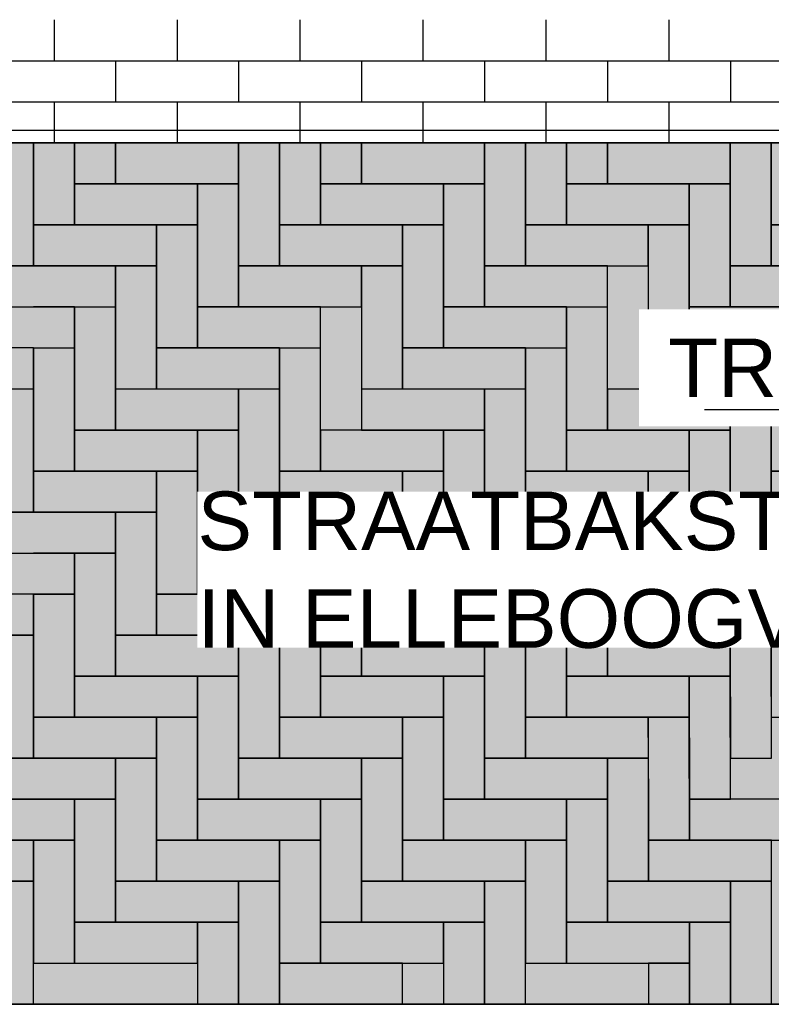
# Model space of a CAD drawing. Header units: metres. Extents: x 252743 to 254903, y 592696 to 593766.
# Tile 165 of 174: x 254466.31 to 254467.6, y 593452.7 to 593454.38. Entities that reach past the tile are written whole.
import ezdxf
from ezdxf import colors
from ezdxf.entities.mleader import LeaderData, LeaderLine
from ezdxf.math import Vec2, Vec3

# ---------------------------------------------------------------- set-up
doc = ezdxf.new("R2010")
doc.units = ezdxf.units.M
for name, color, linetype in [('N-WB-AANDUIDING PROFIEL', 4, 'Continuous'), ('N-WB-PROFIEL-ARC', 8, 'Continuous'), ('N-WB-PROFIEL-LIJN', 3, 'Continuous'), ('N-WB-PROFIEL-TEKST 50', 7, 'Continuous')]:
    doc.layers.add(name, color=color, linetype=linetype)
doc.layers.add('N-WB-PROFIEL-HULP', color=6, linetype='Continuous', plot=False)
doc.styles.add('N_STANDAARD HOLLEMA', font='arial.ttf', dxfattribs={"height": 2})
doc.styles.add('N_STANDARD 50', font='arial.ttf', dxfattribs={"height": 0.1})

msp = doc.modelspace()

# ---------------------------------------------------------------- hatches: boundary and pattern name
at = {"layer": 'N-WB-PROFIEL-ARC'}
h = msp.add_hatch(dxfattribs=at)
h.set_pattern_fill('DOTS', color=1, scale=0.025, style=0)
h.set_pattern_definition([(17.1329, (254465.136737, 593467.656224), (0.00727166, 0.04377208), [0, -0.0396875])])
h.paths.add_polyline_path([(254465.6352, 593454.1662), (254465.6352, 593452.6957), (254469.6953, 593452.696), (254469.6952, 593454.1662)])

# ---------------------------------------------------------------- linework, layer by layer
at = {"layer": 'N-WB-AANDUIDING PROFIEL', "lineweight": -3}
msp.add_circle((254467.1632, 593454.6845), 3.2527, dxfattribs=at)
msp.add_circle((254467.1632, 593454.6845), 3.2527, dxfattribs=at)
at = {"layer": 'N-WB-PROFIEL-ARC'}
for p, q in [((254466.3703, 593454.3762), (254466.3703, 593454.3062)), ((254466.5803, 593454.3762), (254466.5803, 593454.3062)), ((254466.7903, 593454.3762), (254466.7903, 593454.3062)), ((254467.0003, 593454.3762), (254467.0003, 593454.3062)), ((254467.2103, 593454.3762), (254467.2103, 593454.3062)), ((254467.4203, 593454.3762), (254467.4203, 593454.3062)), ((254465.6355, 593454.3062), (254469.6952, 593454.3062)), ((254466.4753, 593454.3062), (254466.4753, 593454.2362)), ((254466.6853, 593454.3062), (254466.6853, 593454.2362)), ((254466.8953, 593454.3062), (254466.8953, 593454.2362)), ((254467.1053, 593454.3062), (254467.1053, 593454.2362)), ((254467.3153, 593454.3062), (254467.3153, 593454.2362)), ((254467.5253, 593454.3062), (254467.5253, 593454.2362)), ((254465.6353, 593454.2362), (254469.6952, 593454.2362)), ((254466.3703, 593454.2362), (254466.3703, 593454.1662)), ((254466.5803, 593454.2362), (254466.5803, 593454.1662)), ((254466.7903, 593454.2362), (254466.7903, 593454.1662)), ((254467.0003, 593454.2362), (254467.0003, 593454.1662)), ((254467.2103, 593454.2362), (254467.2103, 593454.1662)), ((254467.4203, 593454.2362), (254467.4203, 593454.1662)), ((254465.6355, 593454.1662), (254469.6952, 593454.1662))]:
    msp.add_line(p, q, dxfattribs=at)
at = {"layer": 'N-WB-PROFIEL-ARC', "flags": 128}
for points in [[(254466.3352, 593453.9559), (254466.3352, 593454.1659), (254466.2652, 593454.1659), (254466.2652, 593453.9559)], [(254466.3352, 593453.9559), (254466.3352, 593454.1659), (254466.2652, 593454.1659), (254466.2652, 593453.9559)], [(254466.4052, 593454.0259), (254466.4052, 593454.1659), (254466.3352, 593454.1659), (254466.3352, 593454.0259)], [(254466.4052, 593454.0259), (254466.4052, 593454.1659), (254466.3352, 593454.1659), (254466.3352, 593454.0259)], [(254466.4752, 593454.0959), (254466.4752, 593454.1659), (254466.4052, 593454.1659), (254466.4052, 593454.0959)], [(254466.4752, 593454.0959), (254466.4752, 593454.1659), (254466.4052, 593454.1659), (254466.4052, 593454.0959)], [(254466.6852, 593454.1659), (254466.4752, 593454.1659), (254466.4752, 593454.0959), (254466.6852, 593454.0959)], [(254466.6852, 593454.1659), (254466.4752, 593454.1659), (254466.4752, 593454.0959), (254466.6852, 593454.0959)], [(254466.7552, 593453.9559), (254466.7552, 593454.1659), (254466.6852, 593454.1659), (254466.6852, 593453.9559)], [(254466.7552, 593453.9559), (254466.7552, 593454.1659), (254466.6852, 593454.1659), (254466.6852, 593453.9559)], [(254466.8252, 593454.0259), (254466.8252, 593454.1659), (254466.7552, 593454.1659), (254466.7552, 593454.0259)], [(254466.8252, 593454.0259), (254466.8252, 593454.1659), (254466.7552, 593454.1659), (254466.7552, 593454.0259)], [(254466.8952, 593454.0959), (254466.8952, 593454.1659), (254466.8252, 593454.1659), (254466.8252, 593454.0959)], [(254466.8952, 593454.0959), (254466.8952, 593454.1659), (254466.8252, 593454.1659), (254466.8252, 593454.0959)], [(254467.1052, 593454.1659), (254466.8952, 593454.1659), (254466.8952, 593454.0959), (254467.1052, 593454.0959)], [(254467.1052, 593454.1659), (254466.8952, 593454.1659), (254466.8952, 593454.0959), (254467.1052, 593454.0959)], [(254467.1752, 593453.9559), (254467.1752, 593454.1659), (254467.1052, 593454.1659), (254467.1052, 593453.9559)], [(254467.1752, 593453.9559), (254467.1752, 593454.1659), (254467.1052, 593454.1659), (254467.1052, 593453.9559)], [(254467.2452, 593454.026), (254467.2452, 593454.166), (254467.1752, 593454.1659), (254467.1752, 593454.0259)], [(254467.2452, 593454.026), (254467.2452, 593454.166), (254467.1752, 593454.1659), (254467.1752, 593454.0259)], [(254467.3152, 593454.096), (254467.3152, 593454.166), (254467.2452, 593454.166), (254467.2452, 593454.096)], [(254467.3152, 593454.096), (254467.3152, 593454.166), (254467.2452, 593454.166), (254467.2452, 593454.096)], [(254467.5252, 593454.166), (254467.3152, 593454.166), (254467.3152, 593454.096), (254467.5252, 593454.096)], [(254467.5252, 593454.166), (254467.3152, 593454.166), (254467.3152, 593454.096), (254467.5252, 593454.096)], [(254467.5952, 593453.956), (254467.5952, 593454.166), (254467.5252, 593454.166), (254467.5252, 593453.956)], [(254467.5952, 593453.956), (254467.5952, 593454.166), (254467.5252, 593454.166), (254467.5252, 593453.956)], [(254467.6652, 593454.026), (254467.6652, 593454.166), (254467.5952, 593454.166), (254467.5952, 593454.026)], [(254466.6152, 593454.0959), (254466.4052, 593454.0959), (254466.4052, 593454.0259), (254466.6152, 593454.0259)], [(254466.6152, 593454.0959), (254466.4052, 593454.0959), (254466.4052, 593454.0259), (254466.6152, 593454.0259)], [(254466.6852, 593453.8859), (254466.6852, 593454.0959), (254466.6152, 593454.0959), (254466.6152, 593453.8859)], [(254466.6852, 593453.8859), (254466.6852, 593454.0959), (254466.6152, 593454.0959), (254466.6152, 593453.8859)], [(254467.0352, 593454.0959), (254466.8252, 593454.0959), (254466.8252, 593454.0259), (254467.0352, 593454.0259)], [(254467.0352, 593454.0959), (254466.8252, 593454.0959), (254466.8252, 593454.0259), (254467.0352, 593454.0259)], [(254467.1052, 593453.8859), (254467.1052, 593454.0959), (254467.0352, 593454.0959), (254467.0352, 593453.8859)], [(254467.1052, 593453.8859), (254467.1052, 593454.0959), (254467.0352, 593454.0959), (254467.0352, 593453.8859)], [(254467.4552, 593454.096), (254467.2452, 593454.096), (254467.2452, 593454.026), (254467.4552, 593454.026)], [(254467.4552, 593454.096), (254467.2452, 593454.096), (254467.2452, 593454.026), (254467.4552, 593454.026)], [(254467.5252, 593453.886), (254467.5252, 593454.096), (254467.4552, 593454.096), (254467.4552, 593453.886)], [(254467.5252, 593453.886), (254467.5252, 593454.096), (254467.4552, 593454.096), (254467.4552, 593453.886)], [(254466.5452, 593454.0259), (254466.3352, 593454.0259), (254466.3352, 593453.9559), (254466.5452, 593453.9559)], [(254466.5452, 593454.0259), (254466.3352, 593454.0259), (254466.3352, 593453.9559), (254466.5452, 593453.9559)], [(254466.6152, 593453.8159), (254466.6152, 593454.0259), (254466.5452, 593454.0259), (254466.5452, 593453.8159)], [(254466.6152, 593453.8159), (254466.6152, 593454.0259), (254466.5452, 593454.0259), (254466.5452, 593453.8159)], [(254466.9652, 593454.0259), (254466.7552, 593454.0259), (254466.7552, 593453.9559), (254466.9652, 593453.9559)], [(254466.9652, 593454.0259), (254466.7552, 593454.0259), (254466.7552, 593453.9559), (254466.9652, 593453.9559)], [(254467.0352, 593453.8159), (254467.0352, 593454.0259), (254466.9652, 593454.0259), (254466.9652, 593453.8159)], [(254467.0352, 593453.8159), (254467.0352, 593454.0259), (254466.9652, 593454.0259), (254466.9652, 593453.8159)], [(254467.3852, 593454.026), (254467.1752, 593454.0259), (254467.1752, 593453.9559), (254467.3852, 593453.956)], [(254467.3852, 593454.026), (254467.1752, 593454.0259), (254467.1752, 593453.9559), (254467.3852, 593453.956)], [(254467.4552, 593453.816), (254467.4552, 593454.026), (254467.3852, 593454.026), (254467.3852, 593453.816)], [(254467.8052, 593454.026), (254467.5952, 593454.026), (254467.5952, 593453.956), (254467.8052, 593453.956)], [(254467.8052, 593454.026), (254467.5952, 593454.026), (254467.5952, 593453.956), (254467.8052, 593453.956)], [(254466.5452, 593453.7459), (254466.5452, 593453.9559), (254466.4752, 593453.9559), (254466.4752, 593453.7459)], [(254466.5452, 593453.7459), (254466.5452, 593453.9559), (254466.4752, 593453.9559), (254466.4752, 593453.7459)], [(254466.8952, 593453.9559), (254466.6852, 593453.9559), (254466.6852, 593453.8859), (254466.8952, 593453.8859)], [(254466.8952, 593453.9559), (254466.6852, 593453.9559), (254466.6852, 593453.8859), (254466.8952, 593453.8859)], [(254466.9652, 593453.7459), (254466.9652, 593453.9559), (254466.8952, 593453.9559), (254466.8952, 593453.7459)], [(254466.9652, 593453.7459), (254466.9652, 593453.9559), (254466.8952, 593453.9559), (254466.8952, 593453.7459)], [(254467.7352, 593453.956), (254467.5252, 593453.956), (254467.5252, 593453.886), (254467.7352, 593453.886)], [(254466.4752, 593453.6757), (254466.4752, 593453.8857), (254466.4052, 593453.8857), (254466.4052, 593453.6757)], [(254466.8252, 593453.8859), (254466.6152, 593453.8859), (254466.6152, 593453.8159), (254466.8252, 593453.8159)], [(254466.8252, 593453.8859), (254466.6152, 593453.8859), (254466.6152, 593453.8159), (254466.8252, 593453.8159)], [(254467.3152, 593453.6758), (254467.3152, 593453.8858), (254467.2452, 593453.8858), (254467.2452, 593453.6758)], [(254467.6652, 593453.886), (254467.4552, 593453.886), (254467.4552, 593453.816), (254467.6652, 593453.816)], [(254466.3352, 593453.8159), (254466.1252, 593453.8159), (254466.1252, 593453.7459), (254466.3352, 593453.7459)], [(254466.3352, 593453.8159), (254466.1252, 593453.8159), (254466.1252, 593453.7459), (254466.3352, 593453.7459)], [(254466.4052, 593453.6057), (254466.4052, 593453.8157), (254466.3352, 593453.8157), (254466.3352, 593453.6057)], [(254466.7552, 593453.8159), (254466.5452, 593453.8159), (254466.5452, 593453.7459), (254466.7552, 593453.7459)], [(254466.7552, 593453.8159), (254466.5452, 593453.8159), (254466.5452, 593453.7459), (254466.7552, 593453.7459)], [(254466.8252, 593453.6058), (254466.8252, 593453.8158), (254466.7552, 593453.8158), (254466.7552, 593453.6058)], [(254467.1752, 593453.8159), (254466.9652, 593453.8159), (254466.9652, 593453.7459), (254467.1752, 593453.7459)], [(254467.2452, 593453.6058), (254467.2452, 593453.8158), (254467.1752, 593453.8158), (254467.1752, 593453.6058)], [(254467.5952, 593453.816), (254467.3852, 593453.816), (254467.3852, 593453.746), (254467.5952, 593453.746)], [(254467.5952, 593453.816), (254467.3852, 593453.816), (254467.3852, 593453.746), (254467.5952, 593453.746)], [(254467.6652, 593453.6059), (254467.6652, 593453.8159), (254467.5952, 593453.8158), (254467.5952, 593453.6058)], [(254466.3352, 593453.5357), (254466.3352, 593453.7457), (254466.2652, 593453.7457), (254466.2652, 593453.5357)], [(254466.3352, 593453.5357), (254466.3352, 593453.7457), (254466.2652, 593453.7457), (254466.2652, 593453.5357)], [(254466.6852, 593453.7458), (254466.4752, 593453.7457), (254466.4752, 593453.6757), (254466.6852, 593453.6758)], [(254466.6852, 593453.7458), (254466.4752, 593453.7457), (254466.4752, 593453.6757), (254466.6852, 593453.6758)], [(254466.7552, 593453.5358), (254466.7552, 593453.7458), (254466.6852, 593453.7458), (254466.6852, 593453.5358)], [(254466.7552, 593453.5358), (254466.7552, 593453.7458), (254466.6852, 593453.7458), (254466.6852, 593453.5358)], [(254466.7552, 593453.5358), (254466.7552, 593453.7458), (254466.6852, 593453.7458), (254466.6852, 593453.5358)], [(254467.1052, 593453.7458), (254466.8952, 593453.7458), (254466.8952, 593453.6758), (254467.1052, 593453.6758)], [(254467.1052, 593453.7458), (254466.8952, 593453.7458), (254466.8952, 593453.6758), (254467.1052, 593453.6758)], [(254467.1752, 593453.5358), (254467.1752, 593453.7458), (254467.1052, 593453.7458), (254467.1052, 593453.5358)], [(254467.1752, 593453.5358), (254467.1752, 593453.7458), (254467.1052, 593453.7458), (254467.1052, 593453.5358)], [(254467.5252, 593453.7458), (254467.3152, 593453.7458), (254467.3152, 593453.6758), (254467.5252, 593453.6758)], [(254467.5252, 593453.7458), (254467.3152, 593453.7458), (254467.3152, 593453.6758), (254467.5252, 593453.6758)], [(254467.5952, 593453.5358), (254467.5952, 593453.7458), (254467.5252, 593453.7458), (254467.5252, 593453.5358)], [(254467.5952, 593453.5358), (254467.5952, 593453.7458), (254467.5252, 593453.7458), (254467.5252, 593453.5358)], [(254466.6152, 593453.6758), (254466.4052, 593453.6757), (254466.4052, 593453.6057), (254466.6152, 593453.6058)], [(254466.6152, 593453.6758), (254466.4052, 593453.6757), (254466.4052, 593453.6057), (254466.6152, 593453.6058)], [(254466.6852, 593453.4658), (254466.6852, 593453.6758), (254466.6152, 593453.6758), (254466.6152, 593453.4658)], [(254466.6852, 593453.4658), (254466.6852, 593453.6758), (254466.6152, 593453.6758), (254466.6152, 593453.4658)], [(254467.0352, 593453.6758), (254466.8252, 593453.6758), (254466.8252, 593453.6058), (254467.0352, 593453.6058)], [(254467.0352, 593453.6758), (254466.8252, 593453.6758), (254466.8252, 593453.6058), (254467.0352, 593453.6058)], [(254467.1052, 593453.4658), (254467.1052, 593453.6758), (254467.0352, 593453.6758), (254467.0352, 593453.4658)], [(254467.1052, 593453.4658), (254467.1052, 593453.6758), (254467.0352, 593453.6758), (254467.0352, 593453.4658)], [(254467.4552, 593453.6758), (254467.2452, 593453.6758), (254467.2452, 593453.6058), (254467.4552, 593453.6058)], [(254467.4552, 593453.6758), (254467.2452, 593453.6758), (254467.2452, 593453.6058), (254467.4552, 593453.6058)], [(254467.5252, 593453.4658), (254467.5252, 593453.6758), (254467.4552, 593453.6758), (254467.4552, 593453.4658)], [(254467.5252, 593453.4658), (254467.5252, 593453.6758), (254467.4552, 593453.6758), (254467.4552, 593453.4658)], [(254466.5452, 593453.6058), (254466.3352, 593453.6057), (254466.3352, 593453.5357), (254466.5452, 593453.5358)], [(254466.5452, 593453.6058), (254466.3352, 593453.6057), (254466.3352, 593453.5357), (254466.5452, 593453.5358)], [(254466.6152, 593453.3958), (254466.6152, 593453.6058), (254466.5452, 593453.6058), (254466.5452, 593453.3958)], [(254466.6152, 593453.3958), (254466.6152, 593453.6058), (254466.5452, 593453.6058), (254466.5452, 593453.3958)], [(254466.9652, 593453.6058), (254466.7552, 593453.6058), (254466.7552, 593453.5358), (254466.9652, 593453.5358)], [(254466.9652, 593453.6058), (254466.7552, 593453.6058), (254466.7552, 593453.5358), (254466.9652, 593453.5358)], [(254467.0352, 593453.3958), (254467.0352, 593453.6058), (254466.9652, 593453.6058), (254466.9652, 593453.3958)], [(254467.0352, 593453.3958), (254467.0352, 593453.6058), (254466.9652, 593453.6058), (254466.9652, 593453.3958)], [(254467.3852, 593453.6058), (254467.1752, 593453.6058), (254467.1752, 593453.5358), (254467.3852, 593453.5358)], [(254467.3852, 593453.6058), (254467.1752, 593453.6058), (254467.1752, 593453.5358), (254467.3852, 593453.5358)], [(254467.4552, 593453.3958), (254467.4552, 593453.6058), (254467.3852, 593453.6058), (254467.3852, 593453.3958)], [(254467.8052, 593453.6059), (254467.5952, 593453.6058), (254467.5952, 593453.5358), (254467.8052, 593453.5359)], [(254467.8052, 593453.6059), (254467.5952, 593453.6058), (254467.5952, 593453.5358), (254467.8052, 593453.5359)], [(254466.5452, 593453.3258), (254466.5452, 593453.5358), (254466.4752, 593453.5357), (254466.4752, 593453.3257)], [(254466.5452, 593453.3258), (254466.5452, 593453.5358), (254466.4752, 593453.5357), (254466.4752, 593453.3257)], [(254466.8952, 593453.5358), (254466.6852, 593453.5358), (254466.6852, 593453.4658), (254466.8952, 593453.4658)], [(254466.8952, 593453.5358), (254466.6852, 593453.5358), (254466.6852, 593453.4658), (254466.8952, 593453.4658)], [(254466.9652, 593453.3258), (254466.9652, 593453.5358), (254466.8952, 593453.5358), (254466.8952, 593453.3258)], [(254466.9652, 593453.3258), (254466.9652, 593453.5358), (254466.8952, 593453.5358), (254466.8952, 593453.3258)], [(254467.7352, 593453.5359), (254467.5252, 593453.5358), (254467.5252, 593453.4658), (254467.7352, 593453.4659)], [(254466.4752, 593453.2557), (254466.4752, 593453.4657), (254466.4052, 593453.4657), (254466.4052, 593453.2557)], [(254466.8252, 593453.4658), (254466.6152, 593453.4658), (254466.6152, 593453.3958), (254466.8252, 593453.3958)], [(254466.8252, 593453.4658), (254466.6152, 593453.4658), (254466.6152, 593453.3958), (254466.8252, 593453.3958)], [(254466.8952, 593453.2558), (254466.8952, 593453.4658), (254466.8252, 593453.4658), (254466.8252, 593453.2558)], [(254466.8952, 593453.2558), (254466.8952, 593453.4658), (254466.8252, 593453.4658), (254466.8252, 593453.2558)], [(254467.3152, 593453.2558), (254467.3152, 593453.4658), (254467.2452, 593453.4658), (254467.2452, 593453.2558)], [(254467.6652, 593453.4659), (254467.4552, 593453.4658), (254467.4552, 593453.3958), (254467.6652, 593453.3959)], [(254466.3352, 593453.3957), (254466.1252, 593453.3957), (254466.1252, 593453.3257), (254466.3352, 593453.3257)], [(254466.3352, 593453.3957), (254466.1252, 593453.3957), (254466.1252, 593453.3257), (254466.3352, 593453.3257)], [(254466.4052, 593453.1857), (254466.4052, 593453.3957), (254466.3352, 593453.3957), (254466.3352, 593453.1857)], [(254466.7552, 593453.3958), (254466.5452, 593453.3958), (254466.5452, 593453.3258), (254466.7552, 593453.3258)], [(254466.7552, 593453.3958), (254466.5452, 593453.3958), (254466.5452, 593453.3258), (254466.7552, 593453.3258)], [(254466.8252, 593453.1858), (254466.8252, 593453.3958), (254466.7552, 593453.3958), (254466.7552, 593453.1858)], [(254466.8252, 593453.1858), (254466.8252, 593453.3958), (254466.7552, 593453.3958), (254466.7552, 593453.1858)], [(254467.1752, 593453.3958), (254466.9652, 593453.3958), (254466.9652, 593453.3258), (254467.1752, 593453.3258)], [(254467.2452, 593453.1858), (254467.2452, 593453.3958), (254467.1752, 593453.3958), (254467.1752, 593453.1858)], [(254467.5952, 593453.3958), (254467.3852, 593453.3958), (254467.3852, 593453.3258), (254467.5952, 593453.3258)], [(254467.5952, 593453.3958), (254467.3852, 593453.3958), (254467.3852, 593453.3258), (254467.5952, 593453.3258)], [(254467.6652, 593453.1859), (254467.6652, 593453.3959), (254467.5952, 593453.3958), (254467.5952, 593453.1858)], [(254466.3353, 593453.1157), (254466.3352, 593453.3257), (254466.2652, 593453.3257), (254466.2653, 593453.1157)], [(254466.6852, 593453.3258), (254466.4752, 593453.3257), (254466.4752, 593453.2557), (254466.6852, 593453.2558)], [(254466.6852, 593453.3258), (254466.4752, 593453.3257), (254466.4752, 593453.2557), (254466.6852, 593453.2558)], [(254466.7553, 593453.1158), (254466.7552, 593453.3258), (254466.6852, 593453.3258), (254466.6853, 593453.1158)], [(254466.7553, 593453.1158), (254466.7552, 593453.3258), (254466.6852, 593453.3258), (254466.6853, 593453.1158)], [(254467.1052, 593453.3258), (254466.8952, 593453.3258), (254466.8952, 593453.2558), (254467.1052, 593453.2558)], [(254467.1753, 593453.1158), (254467.1752, 593453.3258), (254467.1052, 593453.3258), (254467.1053, 593453.1158)], [(254467.5252, 593453.3258), (254467.3152, 593453.3258), (254467.3152, 593453.2558), (254467.5252, 593453.2558)], [(254467.5252, 593453.3258), (254467.3152, 593453.3258), (254467.3152, 593453.2558), (254467.5252, 593453.2558)], [(254467.5953, 593453.1158), (254467.5952, 593453.3258), (254467.5252, 593453.3258), (254467.5253, 593453.1158)], [(254466.6152, 593453.2558), (254466.4052, 593453.2557), (254466.4052, 593453.1857), (254466.6152, 593453.1858)], [(254466.6152, 593453.2558), (254466.4052, 593453.2557), (254466.4052, 593453.1857), (254466.6152, 593453.1858)], [(254466.6853, 593453.0458), (254466.6852, 593453.2558), (254466.6152, 593453.2558), (254466.6153, 593453.0458)], [(254466.6853, 593453.0458), (254466.6852, 593453.2558), (254466.6152, 593453.2558), (254466.6153, 593453.0458)], [(254467.0352, 593453.2558), (254466.8252, 593453.2558), (254466.8252, 593453.1858), (254467.0352, 593453.1858)], [(254467.1053, 593453.0458), (254467.1052, 593453.2558), (254467.0352, 593453.2558), (254467.0353, 593453.0458)], [(254467.1053, 593453.0458), (254467.1052, 593453.2558), (254467.0352, 593453.2558), (254467.0353, 593453.0458)], [(254467.4552, 593453.2558), (254467.2452, 593453.2558), (254467.2452, 593453.1858), (254467.4552, 593453.1858)], [(254467.4552, 593453.2558), (254467.2452, 593453.2558), (254467.2452, 593453.1858), (254467.4552, 593453.1858)], [(254467.5253, 593453.0458), (254467.5252, 593453.2558), (254467.4552, 593453.2558), (254467.4553, 593453.0458)], [(254466.5452, 593453.1858), (254466.3352, 593453.1857), (254466.3353, 593453.1157), (254466.5453, 593453.1158)], [(254466.6153, 593452.9758), (254466.6152, 593453.1858), (254466.5452, 593453.1858), (254466.5453, 593452.9758)], [(254466.6153, 593452.9758), (254466.6152, 593453.1858), (254466.5452, 593453.1858), (254466.5453, 593452.9758)], [(254466.9652, 593453.1858), (254466.7552, 593453.1858), (254466.7553, 593453.1158), (254466.9653, 593453.1158)], [(254466.9652, 593453.1858), (254466.7552, 593453.1858), (254466.7553, 593453.1158), (254466.9653, 593453.1158)], [(254467.0353, 593452.9758), (254467.0352, 593453.1858), (254466.9652, 593453.1858), (254466.9653, 593452.9758)], [(254467.3852, 593453.1858), (254467.1752, 593453.1858), (254467.1753, 593453.1158), (254467.3853, 593453.1158)], [(254467.3852, 593453.1858), (254467.1752, 593453.1858), (254467.1753, 593453.1158), (254467.3853, 593453.1158)], [(254467.4553, 593452.9758), (254467.4552, 593453.1858), (254467.3852, 593453.1858), (254467.3853, 593452.9758)], [(254467.4553, 593452.9758), (254467.4552, 593453.1858), (254467.3852, 593453.1858), (254467.3853, 593452.9758)], [(254466.5453, 593452.9058), (254466.5453, 593453.1158), (254466.4753, 593453.1157), (254466.4753, 593452.9057)], [(254466.5453, 593452.9058), (254466.5453, 593453.1158), (254466.4753, 593453.1157), (254466.4753, 593452.9057)], [(254466.8953, 593453.1158), (254466.6853, 593453.1158), (254466.6853, 593453.0458), (254466.8953, 593453.0458)], [(254466.8953, 593453.1158), (254466.6853, 593453.1158), (254466.6853, 593453.0458), (254466.8953, 593453.0458)], [(254466.9653, 593452.9058), (254466.9653, 593453.1158), (254466.8953, 593453.1158), (254466.8953, 593452.9058)], [(254466.9653, 593452.9058), (254466.9653, 593453.1158), (254466.8953, 593453.1158), (254466.8953, 593452.9058)], [(254467.3853, 593452.9058), (254467.3853, 593453.1158), (254467.3153, 593453.1158), (254467.3153, 593452.9058)], [(254467.3853, 593452.9058), (254467.3853, 593453.1158), (254467.3153, 593453.1158), (254467.3153, 593452.9058)], [(254466.4753, 593452.8357), (254466.4753, 593453.0457), (254466.4053, 593453.0457), (254466.4053, 593452.8357)], [(254466.4753, 593452.8357), (254466.4753, 593453.0457), (254466.4053, 593453.0457), (254466.4053, 593452.8357)], [(254466.8253, 593453.0458), (254466.6153, 593453.0458), (254466.6153, 593452.9758), (254466.8253, 593452.9758)], [(254466.8253, 593453.0458), (254466.6153, 593453.0458), (254466.6153, 593452.9758), (254466.8253, 593452.9758)], [(254466.8953, 593452.8358), (254466.8953, 593453.0458), (254466.8253, 593453.0458), (254466.8253, 593452.8358)], [(254467.3153, 593452.8358), (254467.3153, 593453.0458), (254467.2453, 593453.0458), (254467.2453, 593452.8358)], [(254467.3153, 593452.8358), (254467.3153, 593453.0458), (254467.2453, 593453.0458), (254467.2453, 593452.8358)], [(254467.6653, 593453.0459), (254467.4553, 593453.0458), (254467.4553, 593452.9758), (254467.6653, 593452.9759)], [(254467.6653, 593453.0459), (254467.4553, 593453.0458), (254467.4553, 593452.9758), (254467.6653, 593452.9759)], [(254466.3353, 593452.9757), (254466.1253, 593452.9757), (254466.1253, 593452.9057), (254466.3353, 593452.9057)], [(254466.3353, 593452.9757), (254466.1253, 593452.9757), (254466.1253, 593452.9057), (254466.3353, 593452.9057)], [(254466.4053, 593452.7657), (254466.4053, 593452.9757), (254466.3353, 593452.9757), (254466.3353, 593452.7657)], [(254466.4053, 593452.7657), (254466.4053, 593452.9757), (254466.3353, 593452.9757), (254466.3353, 593452.7657)], [(254466.7553, 593452.9758), (254466.5453, 593452.9758), (254466.5453, 593452.9058), (254466.7553, 593452.9058)], [(254466.7553, 593452.9758), (254466.5453, 593452.9758), (254466.5453, 593452.9058), (254466.7553, 593452.9058)], [(254466.8253, 593452.7658), (254466.8253, 593452.9758), (254466.7553, 593452.9758), (254466.7553, 593452.7658)], [(254467.1753, 593452.9758), (254466.9653, 593452.9758), (254466.9653, 593452.9058), (254467.1753, 593452.9058)], [(254467.2453, 593452.7658), (254467.2453, 593452.9758), (254467.1753, 593452.9758), (254467.1753, 593452.7658)], [(254467.5953, 593452.9758), (254467.3853, 593452.9758), (254467.3853, 593452.9058), (254467.5953, 593452.9058)], [(254466.3353, 593452.6957), (254466.3353, 593452.9057), (254466.2653, 593452.9057), (254466.2653, 593452.6957)], [(254466.3353, 593452.6957), (254466.3353, 593452.9057), (254466.2653, 593452.9057), (254466.2653, 593452.6957)], [(254466.6853, 593452.9058), (254466.4753, 593452.9057), (254466.4753, 593452.8357), (254466.6853, 593452.8358)], [(254466.6853, 593452.9058), (254466.4753, 593452.9057), (254466.4753, 593452.8357), (254466.6853, 593452.8358)], [(254466.7553, 593452.6958), (254466.7553, 593452.9058), (254466.6853, 593452.9058), (254466.6853, 593452.6958)], [(254467.1053, 593452.9058), (254466.8953, 593452.9058), (254466.8953, 593452.8358), (254467.1053, 593452.8358)], [(254467.1753, 593452.6958), (254467.1753, 593452.9058), (254467.1053, 593452.9058), (254467.1053, 593452.6958)], [(254467.5253, 593452.9058), (254467.3153, 593452.9058), (254467.3153, 593452.8358), (254467.5253, 593452.8358)], [(254467.5953, 593452.6958), (254467.5953, 593452.9058), (254467.5253, 593452.9058), (254467.5253, 593452.6958)], [(254466.6153, 593452.8358), (254466.4053, 593452.8357), (254466.4053, 593452.7657), (254466.6153, 593452.7658)], [(254466.6153, 593452.8358), (254466.4053, 593452.8357), (254466.4053, 593452.7657), (254466.6153, 593452.7658)], [(254466.6853, 593452.6958), (254466.6853, 593452.8358), (254466.6153, 593452.8358), (254466.6153, 593452.6958)], [(254466.6853, 593452.6958), (254466.6853, 593452.8358), (254466.6153, 593452.8358), (254466.6153, 593452.6958)], [(254467.0353, 593452.8358), (254466.8253, 593452.8358), (254466.8253, 593452.7658), (254467.0353, 593452.7658)], [(254467.1053, 593452.6958), (254467.1053, 593452.8358), (254467.0353, 593452.8358), (254467.0353, 593452.6958)], [(254467.1053, 593452.6958), (254467.1053, 593452.8358), (254467.0353, 593452.8358), (254467.0353, 593452.6958)], [(254467.4553, 593452.8358), (254467.2453, 593452.8358), (254467.2453, 593452.7658), (254467.4553, 593452.7658)], [(254467.4553, 593452.8358), (254467.2453, 593452.8358), (254467.2453, 593452.7658), (254467.4553, 593452.7658)], [(254467.5253, 593452.6958), (254467.5253, 593452.8358), (254467.4553, 593452.8358), (254467.4553, 593452.6958)], [(254467.5253, 593452.6958), (254467.5253, 593452.8358), (254467.4553, 593452.8358), (254467.4553, 593452.6958)], [(254466.9653, 593452.7658), (254466.7553, 593452.7658), (254466.7553, 593452.6958), (254466.9653, 593452.6958)], [(254467.4553, 593452.6958), (254467.4553, 593452.7658), (254467.3853, 593452.7658), (254467.3853, 593452.6958)], [(254467.4553, 593452.6958), (254467.4553, 593452.7658), (254467.3853, 593452.7658), (254467.3853, 593452.6958)]]:
    msp.add_lwpolyline(points, close=True, dxfattribs=at)
for points in [[(254467.1752, 593453.9559), (254467.1752, 593454.1659), (254467.1304, 593454.1659)], [(254467.1752, 593453.9559), (254467.1752, 593454.1659), (254467.1304, 593454.1659)], [(254466.3352, 593453.9559), (254466.2652, 593453.9559), (254466.2652, 593453.8859), (254466.3352, 593453.8859)], [(254466.3352, 593453.9559), (254466.2652, 593453.9559), (254466.2652, 593453.8859), (254466.3352, 593453.8859)], [(254466.3352, 593453.8859), (254466.4752, 593453.8859), (254466.4752, 593453.9559), (254466.3352, 593453.9559)], [(254466.3352, 593453.8859), (254466.4752, 593453.8859), (254466.4752, 593453.9559), (254466.3352, 593453.9559)], [(254467.1752, 593453.9559), (254467.1752, 593453.9559), (254467.1052, 593453.9559), (254467.1052, 593453.8859), (254467.1752, 593453.8859)], [(254467.1752, 593453.9559), (254467.1752, 593453.9559), (254467.1052, 593453.9559), (254467.1052, 593453.8859), (254467.1752, 593453.8859)], [(254467.1752, 593453.8859), (254467.3152, 593453.886), (254467.3152, 593453.956), (254467.1752, 593453.9559)], [(254467.1752, 593453.8859), (254467.3152, 593453.886), (254467.3152, 593453.956), (254467.1752, 593453.9559)], [(254466.3352, 593453.8159), (254466.4052, 593453.8159), (254466.4052, 593453.8859), (254466.3352, 593453.8859)], [(254466.3352, 593453.8159), (254466.4052, 593453.8159), (254466.4052, 593453.8859), (254466.3352, 593453.8859)], [(254467.1752, 593453.8859), (254467.0352, 593453.8859), (254467.0352, 593453.8159), (254467.1752, 593453.8159)], [(254467.1752, 593453.8859), (254467.0352, 593453.8859), (254467.0352, 593453.8159), (254467.1752, 593453.8159)], [(254467.1752, 593453.8159), (254467.2452, 593453.816), (254467.2452, 593453.886), (254467.1752, 593453.8859)], [(254467.1752, 593453.7459), (254467.1752, 593453.8159)], [(254467.1752, 593453.7459), (254467.1752, 593453.8159)], [(254467.1752, 593453.5358), (254467.1752, 593453.7458), (254467.1305, 593453.7458)], [(254467.1752, 593453.5358), (254467.1752, 593453.7458), (254467.1305, 593453.7458)], [(254466.3352, 593453.5357), (254466.2652, 593453.5357), (254466.2652, 593453.4657), (254466.3352, 593453.4657)], [(254466.3352, 593453.5357), (254466.2652, 593453.5357), (254466.2652, 593453.4657), (254466.3352, 593453.4657)], [(254466.3352, 593453.4657), (254466.4752, 593453.4657), (254466.4752, 593453.5357), (254466.3352, 593453.5357)], [(254466.3352, 593453.4657), (254466.4752, 593453.4657), (254466.4752, 593453.5357), (254466.3352, 593453.5357)], [(254467.1752, 593453.5358), (254467.1752, 593453.5358), (254467.1052, 593453.5358), (254467.1052, 593453.4658), (254467.1752, 593453.4658)], [(254467.1752, 593453.5358), (254467.1752, 593453.5358), (254467.1052, 593453.5358), (254467.1052, 593453.4658), (254467.1752, 593453.4658)], [(254467.1752, 593453.4658), (254467.3152, 593453.4658), (254467.3152, 593453.5358), (254467.1752, 593453.5358)], [(254467.1752, 593453.4658), (254467.3152, 593453.4658), (254467.3152, 593453.5358), (254467.1752, 593453.5358)], [(254466.3352, 593453.3957), (254466.4052, 593453.3957), (254466.4052, 593453.4657), (254466.3352, 593453.4657)], [(254466.3352, 593453.3957), (254466.4052, 593453.3957), (254466.4052, 593453.4657), (254466.3352, 593453.4657)], [(254467.1752, 593453.4658), (254467.0352, 593453.4658), (254467.0352, 593453.3958), (254467.1752, 593453.3958)], [(254467.1752, 593453.4658), (254467.0352, 593453.4658), (254467.0352, 593453.3958), (254467.1752, 593453.3958)], [(254467.1752, 593453.3958), (254467.2452, 593453.3958), (254467.2452, 593453.4658), (254467.1752, 593453.4658)], [(254467.1752, 593453.3258), (254467.1752, 593453.3958)], [(254467.1752, 593453.3258), (254467.1752, 593453.3958)], [(254467.1753, 593453.1158), (254467.1752, 593453.3258)], [(254467.1753, 593453.1158), (254467.1752, 593453.3258)], [(254466.3353, 593453.1157), (254466.2653, 593453.1157), (254466.2653, 593453.0457), (254466.3353, 593453.0457)], [(254466.3353, 593453.1157), (254466.2653, 593453.1157), (254466.2653, 593453.0457), (254466.3353, 593453.0457)], [(254466.3353, 593453.0457), (254466.4753, 593453.0457), (254466.4753, 593453.1157), (254466.3353, 593453.1157)], [(254466.3353, 593453.0457), (254466.4753, 593453.0457), (254466.4753, 593453.1157), (254466.3353, 593453.1157)], [(254467.1753, 593453.1158), (254467.1753, 593453.1158), (254467.1053, 593453.1158), (254467.1053, 593453.0458), (254467.1753, 593453.0458)], [(254467.1753, 593453.1158), (254467.1753, 593453.1158), (254467.1053, 593453.1158), (254467.1053, 593453.0458), (254467.1753, 593453.0458)], [(254467.1753, 593453.0458), (254467.3153, 593453.0458), (254467.3153, 593453.1158), (254467.1753, 593453.1158)], [(254467.1753, 593453.0458), (254467.3153, 593453.0458), (254467.3153, 593453.1158), (254467.1753, 593453.1158)], [(254466.3353, 593453.0457), (254466.1953, 593453.0457), (254466.1953, 593452.9757), (254466.3353, 593452.9757)], [(254466.3353, 593453.0457), (254466.1953, 593453.0457), (254466.1953, 593452.9757), (254466.3353, 593452.9757)], [(254466.3353, 593452.9757), (254466.4053, 593452.9757), (254466.4053, 593453.0457), (254466.3353, 593453.0457)], [(254466.3353, 593452.9757), (254466.4053, 593452.9757), (254466.4053, 593453.0457), (254466.3353, 593453.0457)], [(254467.1753, 593453.0458), (254467.0353, 593453.0458), (254467.0353, 593452.9758), (254467.1753, 593452.9758)], [(254467.1753, 593453.0458), (254467.0353, 593453.0458), (254467.0353, 593452.9758), (254467.1753, 593452.9758)], [(254467.1753, 593452.9758), (254467.2453, 593452.9758), (254467.2453, 593453.0458), (254467.1753, 593453.0458)], [(254467.1753, 593452.9758), (254467.2453, 593452.9758), (254467.2453, 593453.0458), (254467.1753, 593453.0458)], [(254467.1753, 593452.9058), (254467.1753, 593452.9758)], [(254467.1753, 593452.9058), (254467.1753, 593452.9758)], [(254467.1753, 593452.6958), (254467.1753, 593452.9058)], [(254467.1753, 593452.6958), (254467.1753, 593452.9058)]]:
    msp.add_lwpolyline(points, dxfattribs=at)
at = {"layer": 'N-WB-PROFIEL-HULP'}
msp.add_line((254469.2532, 593454.1871), (254465.237, 593454.1868), dxfattribs=at)
msp.add_lwpolyline([(254465.6352, 593454.1662), (254465.6352, 593452.6957), (254469.6953, 593452.696), (254469.6952, 593454.1662), (254465.6352, 593454.1662)], close=True, dxfattribs=at)
at = {"layer": 'N-WB-PROFIEL-LIJN'}
msp.add_lwpolyline([(254469.6952, 593454.1662), (254469.6953, 593452.696), (254465.6352, 593452.6957), (254465.6352, 593454.1662)], close=True, dxfattribs=at)

# ---------------------------------------------------------------- next in the draw order: texts
at = {"layer": 'N-WB-PROFIEL-TEKST 50', "lineweight": -3, "insert": (254466.6152, 593453.5708), "char_height": 0.1, "width": 2.072954, "attachment_point": 1, "style": 'N_STANDARD 50', "bg_fill": 3, "box_fill_scale": 1, "bg_fill_color": 256, "bg_fill_transparency": 0}
msp.add_mtext('STRAATBAKSTEEN DF ZWART \\PIN ELLEBOOGVERBAND ', dxfattribs=at)

# ---------------------------------------------------------------- next in the draw order: leaders
at = {"layer": 'N-WB-PROFIEL-TEKST 50'}
ml = msp.add_multileader_mtext('Standard', dxfattribs=at)
ml.set_content('TROTTOIRBAND 180/200x250x1000 mm', color=256, style='N_STANDAARD HOLLEMA')
ml.set_leader_properties()
ml.build(insert=Vec2(0, 0))
ml.multileader.update_dxf_attribs({"text_left_attachment_type": 5, "text_right_attachment_type": 5, "dogleg_length": 1, "arrow_head_size": 0.1, "scale": 0.05})
ctx = ml.context
ctx.base_point, ctx.scale, ctx.char_height, ctx.arrow_head_size, ctx.landing_gap_size, ctx.plane_origin = Vec3(254467.3311, 593453.7102), 0.05, 0.1, 0.1, 0.1, Vec3(254470.2935, 593454.0503)
ctx.left_attachment, ctx.right_attachment, ctx.text_align_type = 5, 5, 2
notes = []
notes.append((ctx, [(0, (1, 1, 0), (254470.1697, 593453.7102), (-1, 0), 0.05, [(0, [(254470.2935, 593454.0503)], 0, [])])]))
ctx.mtext.insert, ctx.mtext.alignment, ctx.mtext.flow_direction = Vec3(254470.0197, 593453.832), 3, 5
ctx.mtext.has_bg_fill, ctx.mtext.bg_color, ctx.mtext.bg_scale_factor, ctx.mtext.bg_transparency, ctx.mtext.use_window_bg_color = 1, -1027028792, 1.5, 0, 1
for ctx, leaders in notes:
    for number, flags, end, landing, length, lines in leaders:
        leader = LeaderData()
        leader.index, (leader.has_last_leader_line, leader.has_dogleg_vector, leader.attachment_direction) = number, flags
        leader.last_leader_point, leader.dogleg_vector, leader.dogleg_length = Vec3(end), Vec3(landing), length
        for number, points, colour, breaks in lines:
            line = LeaderLine()
            line.index, line.vertices, line.color, line.breaks = number, Vec3.list(points), colors.encode_raw_color(colour), breaks
            leader.lines.append(line)
        ctx.leaders.append(leader)

doc.saveas('drawing.dxf')
